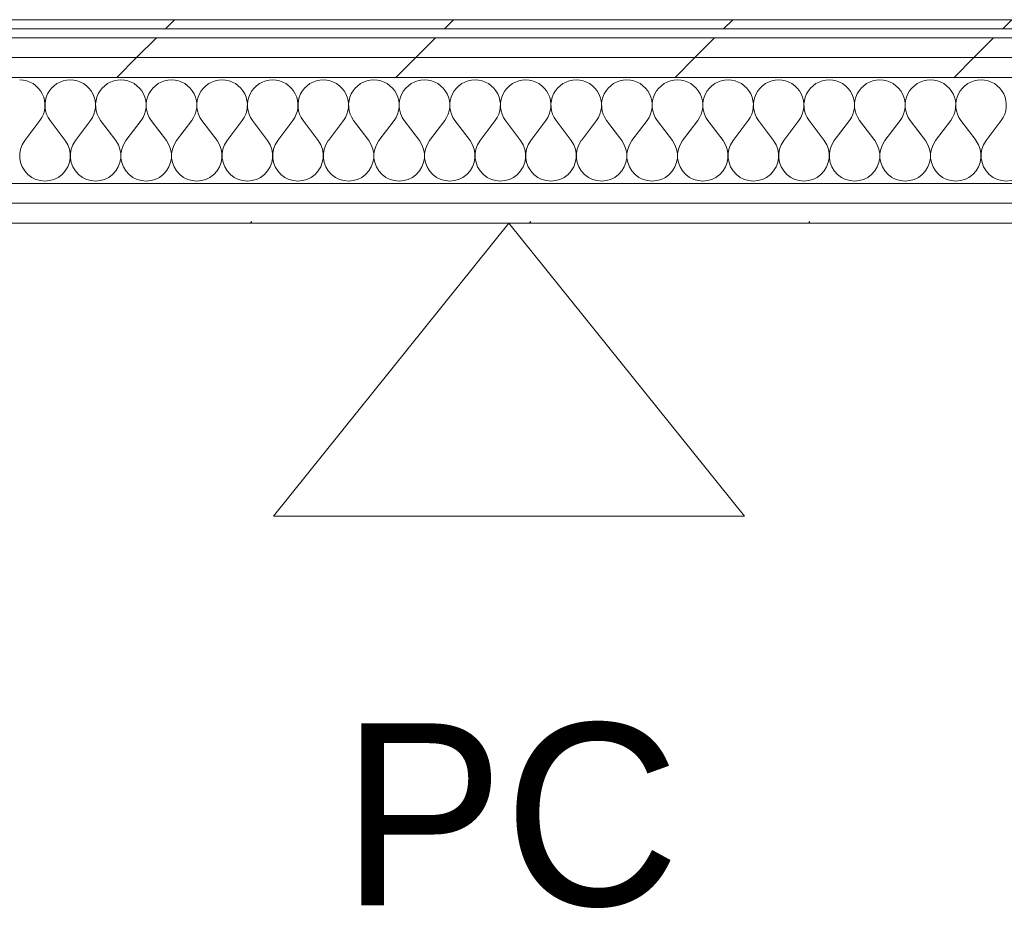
# Model space of a CAD drawing. Header units: millimetres. Extents: x -40968 to 77376, y -17881 to 4746.
# Tile 243 of 256: x -6633 to -5985, y 1522 to 2110. Entities that reach past the tile are written whole.
import ezdxf

# ---------------------------------------------------------------- set-up
doc = ezdxf.new("R2010")
doc.units = ezdxf.units.MM
doc.header["$MEASUREMENT"] = 0
doc.linetypes.add('Wipeout_Contour', pattern=[1000, 0, -1000])
doc.layers.add('Nuevo_01_2D_Acabats_Pluma_Nº__20', color=1, linetype='Continuous', lineweight=5)
doc.layers.add('Nuevo_08_E_Envans secs_Pluma_Nº__1', color=7, linetype='Continuous', lineweight=5)
doc.layers.add('Nuevo_08_E_Envans secs', color=7, linetype='Continuous')
for name, color, linetype, lineweight, true_color in [('Nuevo_08_E_Envans secs_Pluma_Nº__102', 7, 'Continuous', 5, 0xcccccc), ('Nuevo_08_E_Envans secs_Pluma_Nº__171', 171, 'Continuous', 13, 0xaaaaff), ('Nuevo_08_E_Envans secs_Pluma_Nº__177', 7, 'Continuous', 15, 0xf7e046)]:
    doc.layers.add(name, color=color, linetype=linetype, lineweight=lineweight, true_color=true_color)
doc.styles.add('Estilo_Generado_1', font='txt')
pattern_1 = [(45, (0, 0), (-183.848, 183.848), [195, -65]), (45, (7e-14, 183.85), (-183.848, 183.848), [195, -65])]

# ---------------------------------------------------------------- blocks, each defined once
blk = doc.blocks.new('*X210')
at = {"layer": 'Nuevo_08_E_Envans secs_Pluma_Nº__102', "color": 254, "linetype": 'Continuous', "lineweight": 5, "true_color": 0xcccccc}
for p, q in [((-6630, 2029.89), (-6620, 2043.22)), ((-6603.33, 2029.89), (-6613.33, 2043.22)), ((-6596.67, 2029.89), (-6586.67, 2043.22)), ((-6570, 2029.89), (-6580, 2043.22)), ((-6563.33, 2029.89), (-6553.33, 2043.22)), ((-6536.67, 2029.89), (-6546.67, 2043.22)), ((-6530, 2029.89), (-6520, 2043.22)), ((-6503.33, 2029.89), (-6513.33, 2043.22)), ((-6496.67, 2029.89), (-6486.67, 2043.22)), ((-6470, 2029.89), (-6480, 2043.22)), ((-6463.33, 2029.89), (-6453.33, 2043.22)), ((-6436.67, 2029.89), (-6446.67, 2043.22)), ((-6430, 2029.89), (-6420, 2043.22)), ((-6403.33, 2029.89), (-6413.33, 2043.22)), ((-6396.67, 2029.89), (-6386.67, 2043.22)), ((-6370, 2029.89), (-6380, 2043.22)), ((-6363.33, 2029.89), (-6353.33, 2043.22)), ((-6336.67, 2029.89), (-6346.67, 2043.22)), ((-6330, 2029.89), (-6320, 2043.22)), ((-6303.33, 2029.89), (-6313.33, 2043.22)), ((-6296.67, 2029.89), (-6286.67, 2043.22)), ((-6270, 2029.89), (-6280, 2043.22)), ((-6263.33, 2029.89), (-6253.33, 2043.22)), ((-6236.67, 2029.89), (-6246.67, 2043.22)), ((-6230, 2029.89), (-6220, 2043.22)), ((-6203.33, 2029.89), (-6213.33, 2043.22)), ((-6196.67, 2029.89), (-6186.67, 2043.22)), ((-6170, 2029.89), (-6180, 2043.22)), ((-6163.33, 2029.89), (-6153.33, 2043.22)), ((-6136.67, 2029.89), (-6146.67, 2043.22)), ((-6130, 2029.89), (-6120, 2043.22)), ((-6103.33, 2029.89), (-6113.33, 2043.22)), ((-6096.67, 2029.89), (-6086.67, 2043.22)), ((-6070, 2029.89), (-6080, 2043.22)), ((-6063.33, 2029.89), (-6053.33, 2043.22)), ((-6036.67, 2029.89), (-6046.67, 2043.22)), ((-6030, 2029.89), (-6020, 2043.22)), ((-6003.33, 2029.89), (-6013.33, 2043.22)), ((-5996.67, 2029.89), (-5986.67, 2043.22))]:
    blk.add_line(p, q, dxfattribs=at)
for centre, start, end in [((-6633.33, 2053.22), 323.1301, 90), ((-6600, 2053.22), 90, 216.8699), ((-6600, 2053.22), 323.1301, 90), ((-6566.67, 2053.22), 90, 216.8699), ((-6566.67, 2053.22), 323.1301, 90), ((-6533.33, 2053.22), 90, 216.8699), ((-6533.33, 2053.22), 323.1301, 90), ((-6500, 2053.22), 90, 216.8699), ((-6500, 2053.22), 323.1301, 90), ((-6466.67, 2053.22), 90, 216.8699), ((-6466.67, 2053.22), 323.1301, 90), ((-6433.33, 2053.22), 90, 216.8699), ((-6433.33, 2053.22), 323.1301, 90), ((-6400, 2053.22), 90, 216.8699), ((-6400, 2053.22), 323.1301, 90), ((-6366.67, 2053.22), 90, 216.8699), ((-6366.67, 2053.22), 323.1301, 90), ((-6333.33, 2053.22), 90, 216.8699), ((-6333.33, 2053.22), 323.1301, 90), ((-6300, 2053.22), 90, 216.8699), ((-6300, 2053.22), 323.1301, 90), ((-6266.67, 2053.22), 90, 216.8699), ((-6266.67, 2053.22), 323.1301, 90), ((-6233.33, 2053.22), 90, 216.8699), ((-6233.33, 2053.22), 323.1301, 90), ((-6200, 2053.22), 90, 216.8699), ((-6200, 2053.22), 323.1301, 90), ((-6166.67, 2053.22), 90, 216.8699), ((-6166.67, 2053.22), 323.1301, 90), ((-6133.33, 2053.22), 90, 216.8699), ((-6133.33, 2053.22), 323.1301, 90), ((-6100, 2053.22), 90, 216.8699), ((-6100, 2053.22), 323.1301, 90), ((-6066.67, 2053.22), 90, 216.8699), ((-6066.67, 2053.22), 323.1301, 90), ((-6033.33, 2053.22), 90, 216.8699), ((-6033.33, 2053.22), 323.1301, 90), ((-6000, 2053.22), 90, 216.8699), ((-6000, 2053.22), 323.1301, 90), ((-6616.67, 2019.89), 143.1301, 36.8699), ((-6583.33, 2019.89), 143.1301, 36.8699), ((-6550, 2019.89), 143.1301, 36.8699), ((-6516.67, 2019.89), 143.1301, 36.8699), ((-6483.33, 2019.89), 143.1301, 36.8699), ((-6450, 2019.89), 143.1301, 36.8699), ((-6416.67, 2019.89), 143.1301, 36.8699), ((-6383.33, 2019.89), 143.1301, 36.8699), ((-6350, 2019.89), 143.1301, 36.8699), ((-6316.67, 2019.89), 143.1301, 36.8699), ((-6283.33, 2019.89), 143.1301, 36.8699), ((-6250, 2019.89), 143.1301, 36.8699), ((-6216.67, 2019.89), 143.1301, 36.8699), ((-6183.33, 2019.89), 143.1301, 36.8699), ((-6150, 2019.89), 143.1301, 36.8699), ((-6116.67, 2019.89), 143.1301, 36.8699), ((-6083.33, 2019.89), 143.1301, 36.8699), ((-6050, 2019.89), 143.1301, 36.8699), ((-6016.67, 2019.89), 143.1301, 36.8699), ((-5983.33, 2019.89), 143.1301, 36.8699)]:
    blk.add_arc(centre, 16.67, start, end, dxfattribs=at)
blk = doc.blocks.new('Muro_86_5', base_point=(-1690.11, 1975.55))
at = {"color": 254, "linetype": 'Wipeout_Contour', "lineweight": 0, "ltscale": 25338.299139}
blk.add_wipeout([(-7021.11, 2109.55), (-7021.11, 2103.55), (-4905.61, 2103.55), (-4905.61, 2109.55)], dxfattribs=at).dxf.layer = 'Nuevo_08_E_Envans secs'
at = {"color": 254, "linetype": 'Wipeout_Contour', "lineweight": 0, "ltscale": 25172.921907}
blk.add_wipeout([(-7021.11, 1988.55), (-7021.11, 1975.55), (-4905.61, 1975.55), (-4905.61, 1988.55)], dxfattribs=at).dxf.layer = 'Nuevo_08_E_Envans secs'
at = {"layer": 'Nuevo_08_E_Envans secs_Pluma_Nº__171', "linetype": 'Continuous', "lineweight": 13, "true_color": 0xaaaaff}
h = blk.add_hatch(dxfattribs=at)
h.set_pattern_fill('Panellat_HPL_0005', color=161, style=0, pattern_type=2)
h.set_pattern_definition(pattern_1)
h.paths.add_polyline_path([(-7021.11, 2109.55), (-7021.11, 2103.55), (-4905.61, 2103.55), (-4905.61, 2109.55)])
at = {"layer": 'Nuevo_08_E_Envans secs_Pluma_Nº__177', "linetype": 'Continuous', "lineweight": 15, "true_color": 0xf7e046}
h = blk.add_hatch(dxfattribs=at)
h.set_pattern_fill('Panellat_HPL_0005', color=53, style=0, pattern_type=2)
h.set_pattern_definition(pattern_1)
h.paths.add_polyline_path([(-7021.11, 1988.55), (-7021.11, 1975.55), (-4905.61, 1975.55), (-4905.61, 1988.55)])
at = {"layer": 'Nuevo_08_E_Envans secs_Pluma_Nº__1', "color": 7, "linetype": 'Continuous', "lineweight": 5}
blk.add_line((-7021.11, 2103.55), (-4905.61, 2103.55), dxfattribs=at)
at = {"layer": 'Nuevo_08_E_Envans secs_Pluma_Nº__1', "color": 7, "linetype": 'Continuous', "lineweight": 5, "flags": 128}
for points in [[(-4905.61, 2109.55), (-7021.11, 2109.55)], [(-7021.11, 1975.55), (-4905.61, 1975.55)]]:
    blk.add_lwpolyline(points, dxfattribs=at)
at = {"color": 254, "linetype": 'Wipeout_Contour', "lineweight": 0, "ltscale": 25189.775001}
blk.add_wipeout([(-7021.11, 2001.55), (-7021.11, 1988.55), (-4905.61, 1988.55), (-4905.61, 2001.55)], dxfattribs=at).dxf.layer = 'Nuevo_08_E_Envans secs'
at = {"layer": 'Nuevo_08_E_Envans secs_Pluma_Nº__177', "linetype": 'Continuous', "lineweight": 15, "true_color": 0xf7e046}
h = blk.add_hatch(dxfattribs=at)
h.set_pattern_fill('Panellat_HPL_0005', color=53, style=0, pattern_type=2)
h.set_pattern_definition(pattern_1)
h.paths.add_polyline_path([(-7021.11, 2001.55), (-7021.11, 1988.55), (-4905.61, 1988.55), (-4905.61, 2001.55)])
at = {"layer": 'Nuevo_08_E_Envans secs_Pluma_Nº__1', "color": 7, "linetype": 'Continuous', "lineweight": 5}
for p, q in [((-7021.11, 2001.55), (-4905.61, 2001.55)), ((-7021.11, 1988.55), (-4905.61, 1988.55))]:
    blk.add_line(p, q, dxfattribs=at)
at = {"layer": 'Nuevo_08_E_Envans secs', "color": 7, "lineweight": 20}
blk.add_blockref('*X210', (0, 0), dxfattribs=at)
at = {"color": 254, "linetype": 'Wipeout_Contour', "lineweight": 0, "ltscale": 25299.667284}
blk.add_wipeout([(-7021.11, 2084.55), (-7021.11, 2071.55), (-4905.61, 2071.55), (-4905.61, 2084.55)], dxfattribs=at).dxf.layer = 'Nuevo_08_E_Envans secs'
at = {"layer": 'Nuevo_08_E_Envans secs_Pluma_Nº__177', "linetype": 'Continuous', "lineweight": 15, "true_color": 0xf7e046}
h = blk.add_hatch(dxfattribs=at)
h.set_pattern_fill('Panellat_HPL_0005', color=53, style=0, pattern_type=2)
h.set_pattern_definition(pattern_1)
h.paths.add_polyline_path([(-7021.11, 2084.55), (-7021.11, 2071.55), (-4905.61, 2071.55), (-4905.61, 2084.55)])
at = {"layer": 'Nuevo_08_E_Envans secs_Pluma_Nº__1', "color": 7, "linetype": 'Continuous', "lineweight": 5}
blk.add_line((-7021.11, 2071.55), (-4905.61, 2071.55), dxfattribs=at)
at = {"color": 254, "linetype": 'Wipeout_Contour', "lineweight": 0, "ltscale": 25317.236083}
blk.add_wipeout([(-7021.11, 2097.55), (-7021.11, 2084.55), (-4905.61, 2084.55), (-4905.61, 2097.55)], dxfattribs=at).dxf.layer = 'Nuevo_08_E_Envans secs'
at = {"layer": 'Nuevo_08_E_Envans secs_Pluma_Nº__177', "linetype": 'Continuous', "lineweight": 15, "true_color": 0xf7e046}
h = blk.add_hatch(dxfattribs=at)
h.set_pattern_fill('Panellat_HPL_0005', color=53, style=0, pattern_type=2)
h.set_pattern_definition(pattern_1)
h.paths.add_polyline_path([(-7021.11, 2097.55), (-7021.11, 2084.55), (-4905.61, 2084.55), (-4905.61, 2097.55)])
at = {"layer": 'Nuevo_08_E_Envans secs_Pluma_Nº__1', "color": 7, "linetype": 'Continuous', "lineweight": 5}
for p, q in [((-7021.11, 2097.55), (-4905.61, 2097.55)), ((-7021.11, 2084.55), (-4905.61, 2084.55))]:
    blk.add_line(p, q, dxfattribs=at)

msp = doc.modelspace()

# ---------------------------------------------------------------- linework, layer by layer
at = {"layer": 'Nuevo_01_2D_Acabats_Pluma_Nº__20', "color": 1, "linetype": 'Continuous', "lineweight": 5, "flags": 128}
msp.add_lwpolyline([(-6466.12, 1782.34), (-6155.87, 1782.34), (-6311, 1975.55)], close=True, dxfattribs=at)

# ---------------------------------------------------------------- texts
at = {"layer": 'Nuevo_01_2D_Acabats_Pluma_Nº__20', "color": 1, "linetype": 'Continuous', "lineweight": 5, "insert": (-6309.92, 1524.13), "char_height": 120, "attachment_point": 8, "style": 'Estilo_Generado_1'}
msp.add_mtext('\\A1;{\\pqc;\\fCentury Gothic|b0|i0|c0|p0;\\W1.000000;PC}', dxfattribs=at)

# ---------------------------------------------------------------- next in the draw order: block references
at = {"layer": 'Nuevo_08_E_Envans secs', "color": 7, "lineweight": 20}
msp.add_blockref('Muro_86_5', (-1690.11, 1975.55), dxfattribs=at)

doc.saveas('drawing.dxf')
